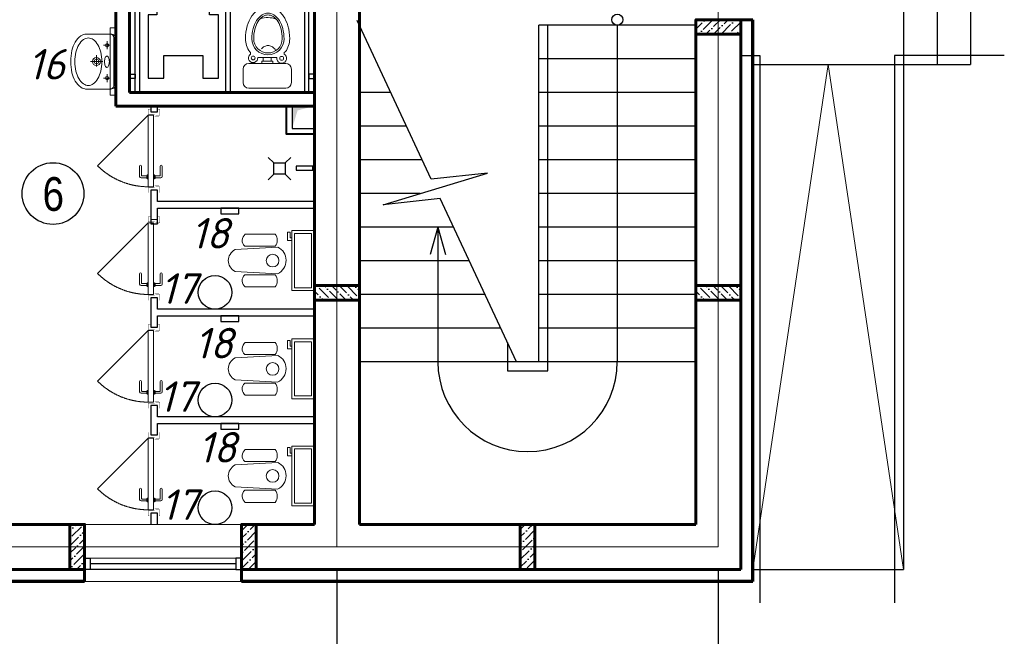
# Model space of a CAD drawing. Header units: millimetres. Extents: x -257011 to 237647566, y 2784933 to 6706507.
# Tile 199 of 256: x 9666636 to 9675414, y 5141052 to 5146549. Entities that reach past the tile are written whole.
import ezdxf

# ---------------------------------------------------------------- set-up
doc = ezdxf.new("R2010")
doc.units = ezdxf.units.MM
doc.header["$LTSCALE"] = 1000
doc.header["$PDMODE"] = 32
doc.header["$PDSIZE"] = 0.3
for name, pattern in [('ACAD_ISO02W100', [15, 12, -3]), ('ACAD_ISO10W100', [18, 12, -3, 0, -3]), ('Beruniy Xref$0$DASHED', [19.05, 12.7, -6.35]), ('штриховая', [0.75, 0.5, -0.25])]:
    doc.linetypes.add(name, pattern=pattern)
for name, color, linetype, lineweight in [('.', 7, 'Continuous', 15), ('expl', 234, 'Continuous', 13), ('Калонны', 20, 'Continuous', 25), ('Размеры', 251, 'Continuous', 18), ('сантехника', 252, 'Continuous', 0)]:
    doc.layers.add(name, color=color, linetype=linetype, lineweight=lineweight)
doc.layers.add('kcd_tx', color=7, linetype='Continuous')
doc.layers.add('АСО-Двери+Окна', color=7, linetype='Continuous', lineweight=20, true_color=0x0d21a0)
doc.layers.add('АСО-стены кирпич 380 мм', color=7, linetype='Continuous', lineweight=35, true_color=0x745739)
doc.styles.get("Standard").update_dxf_attribs({"font": 'ARIALN.TTF'})
doc.linetypes.add('FENCELINE1', pattern='A,6.35,-2.54,[133,ltypeshp.shx,S=2.54,R=0,X=-2.54,Y=0],-2.54,25.4', length=36.83)
doc.dimstyles.new('Санжар', dxfattribs={"dimtxt": 240, "dimasz": 200, "dimexe": 200, "dimexo": 200, "dimgap": 50, "dimtad": 1, "dimdec": 0, "dimtxsty": 'Standard', "dimblk": 'OBLIQUE', "dimcen": 2.5, "dimdle": 200, "dimclrd": 152, "dimclre": 152, "dimclrt": 152, "dimadec": 0, "dimazin": 0, "dimtfac": 1, "dimtdec": 0, "dimtmove": 0, "dimatfit": 3, "dimldrblk": 'OBLIQUE', "dimfxl": 0, "dimlwd": 0, "dimlwe": 0, "dimarcsym": 0})

# ---------------------------------------------------------------- blocks, each defined once
blk = doc.blocks.new('Раковина')
at = {"layer": 'сантехника'}
for p, q in [((-272.7, -142), (-272.7, 108.5)), ((272.7, 108.5), (272.7, -142)), ((49.5, 1.4), (-63, 1.4)), ((0, -61.3), (0, 61.3)), ((-161, -127), (-161, -69.9)), ((164.1, -127), (164.1, -69.9)), ((-239.8, -172), (0, -172)), ((0, -192), (-222.7, -192)), ((-121.4, -104.1), (-200.6, -104.1)), ((239.8, -172), (0, -172)), ((222.7, -192), (0, -192)), ((203.6, -104.1), (124.5, -104.1))]:
    blk.add_line(p, q, dxfattribs=at)
for centre, radius in [((0, 1.4), 39.9), ((0, 1.4), 22.4), ((-161, -104.1), 17.1), ((164.1, -104.1), 17.1)]:
    blk.add_circle(centre, radius, dxfattribs=at)
for centre, radius, start, end in [((-95.9, 39.7), 197.4, 119.66302, 143.97221), ((-39.1, -60), 312.1, 103.2739, 119.66302), ((-30.9, -59.3), 270.9, 103.2739, 119.66302), ((-1.8, -218.2), 474.6, 90, 103.2739), ((1.5, -196.6), 412, 90, 103.2739), ((-1.8, -218.2), 474.6, 89.78551, 90), ((1.8, -218.2), 474.6, 90, 90.21449), ((1.5, -196.6), 412, 76.7261, 90), ((1.8, -218.2), 474.6, 76.7261, 90), ((33.9, -59.3), 270.9, 60.33698, 76.7261), ((39.1, -60), 312.1, 60.33698, 76.7261), ((95.9, 39.7), 197.4, 36.02779, 60.33698), ((-181.5, 102), 91.5, 143.97221, 180), ((-181.5, 102), 91.5, 180, 184.11956), ((-154.5, 81.3), 79.4, 143.97221, 180), ((-80.1, 27.3), 171.3, 119.66302, 143.97221), ((83.2, 27.3), 171.3, 36.02779, 60.33698), ((157.6, 81.3), 79.4, 0, 36.02779), ((181.5, 102), 91.5, 0, 36.02779), ((181.5, 102), 91.5, 355.88044, 0), ((-154.5, 81.3), 79.4, 180, 216.02779), ((-80.1, 135.4), 171.3, 216.02779, 240.33698), ((83.2, 135.4), 171.3, 299.66302, 323.97221), ((157.6, 81.3), 79.4, 323.97221, 0), ((-30.9, 221.9), 270.9, 240.33698, 256.7261), ((1.5, 359.2), 412, 256.7261, 270), ((-43.2, -102.7), 11.5, 136.14298, 180), ((-22.1, -123.1), 40.8, 113.31982, 136.14298), ((-7.8, -156), 76.8, 100.12395, 113.31982), ((1.5, -208.6), 130.2, 90, 100.12395), ((1.5, 359.2), 412, 270, 283.2739), ((1.5, -208.6), 130.2, 79.87605, 90), ((10.9, -156), 76.8, 66.68018, 79.87605), ((25.2, -123.1), 40.8, 43.85702, 66.68018), ((46.3, -102.7), 11.5, 0, 43.85702), ((33.9, 221.9), 270.9, 283.2739, 299.66302), ((-235.8, -135.2), 37.1, 180, 270), ((-222.7, -142), 50, 180, 270), ((-43.2, -102.7), 11.5, 180, 223.85702), ((-22.1, -82.4), 40.8, 223.85702, 246.68018), ((-7.8, -49.4), 76.8, 246.68018, 259.87605), ((1.5, 3.2), 130.2, 259.87605, 270), ((1.5, 3.2), 130.2, 270, 280.12395), ((10.9, -49.4), 76.8, 280.12395, 293.31982), ((25.2, -82.4), 40.8, 293.31982, 316.14298), ((46.3, -102.7), 11.5, 316.14298, 0), ((222.7, -142), 50, 270, 0), ((235.8, -135.2), 37.1, 270, 0)]:
    blk.add_arc(centre, radius, start, end, dxfattribs=at)
blk = doc.blocks.new('42')
at = {"layer": 'сантехника', "lineweight": 15, "ltscale": 5}
for p, q in [((16810613.9, -7008752.9), (16810733.9, -7008752.9)), ((16810613.9, -7008752.9), (16810733.9, -7008752.9)), ((16810563.9, -7009132.9), (16810563.9, -7008802.9)), ((16810563.9, -7009132.9), (16810563.9, -7008802.9)), ((16810783.9, -7008802.9), (16810783.9, -7009132.9)), ((16810783.9, -7008802.9), (16810783.9, -7009132.9)), ((16810783.9, -7008918.1), (16810804.6, -7008918.1)), ((16810783.9, -7009017.7), (16810783.9, -7008918.1)), ((16810783.9, -7008918.1), (16810804.6, -7008918.1)), ((16810783.9, -7009017.7), (16810783.9, -7008918.1)), ((16810804.6, -7008918.1), (16810804.6, -7008930.3)), ((16810804.6, -7008918.1), (16810804.6, -7008930.3)), ((16810804.6, -7008930.3), (16810836.8, -7008930.3)), ((16810804.6, -7008930.3), (16810804.6, -7009002)), ((16810804.6, -7008930.3), (16810836.8, -7008930.3)), ((16810804.6, -7008930.3), (16810804.6, -7009002)), ((16810836.8, -7008930.3), (16810836.8, -7008883.1)), ((16810836.8, -7008930.3), (16810836.8, -7008883.1)), ((16810836.8, -7009002), (16810836.8, -7008930.3)), ((16810836.8, -7009002), (16810836.8, -7008930.3)), ((16810804.6, -7009017.7), (16810783.9, -7009017.7)), ((16810804.6, -7009017.7), (16810783.9, -7009017.7)), ((16810804.6, -7009002), (16810804.6, -7009017.7)), ((16810838.9, -7009002), (16810804.6, -7009002)), ((16810804.6, -7009002), (16810804.6, -7009017.7)), ((16810838.9, -7009002), (16810804.6, -7009002)), ((16810836.8, -7009053.1), (16810836.8, -7009002)), ((16810836.8, -7009053.1), (16810836.8, -7009002)), ((16810733.9, -7009182.9), (16810613.9, -7009182.9)), ((16810733.9, -7009182.9), (16810613.9, -7009182.9))]:
    blk.add_line(p, q, dxfattribs=at)
for centre, radius in [((16810833.5, -7008841.6), 16.8), ((16810833.5, -7008841.6), 16.8), ((16810829.9, -7009096.1), 17.7), ((16810829.9, -7009096.1), 17.7)]:
    blk.add_circle(centre, radius, dxfattribs=at)
for centre, radius, start, end in [((16810613.9, -7008802.9), 50, 90, 180), ((16810613.9, -7008802.9), 50, 90, 180), ((16810733.9, -7008802.9), 50, 0, 90), ((16810733.9, -7008802.9), 50, 0, 90), ((16811005, -7008970.5), 197.2, 90, 126.62756), ((16811005, -7008970.5), 197.2, 90, 126.62756), ((16811005, -7008970.5), 197.2, 90, 126.62756), ((16811005, -7008970.5), 197.2, 90, 126.62756), ((16811005, -7009191.7), 418.4, 74.15338, 90), ((16811005, -7009191.7), 418.4, 74.15338, 90), ((16811005, -7009191.7), 418.4, 74.15338, 90), ((16811005, -7009191.7), 418.4, 74.15338, 90), ((16811035.9, -7009082.9), 305.2, 55.5781, 74.15338), ((16810833.5, -7008841.6), 41.7, 46.35612, 274.52336), ((16810833.5, -7008841.6), 41.7, 46.35612, 274.52336), ((16811005, -7008974.1), 143.4, 90, 270), ((16811005, -7008974.1), 143.4, 90, 270), ((16810875.1, -7008804), 14.8, 210.13159, 329.86841), ((16810875.1, -7008804), 14.8, 210.13159, 329.86841), ((16811005, -7008974.1), 127.3, 90, 270), ((16811005, -7008974.1), 127.3, 90, 270), ((16811005, -7009191.8), 361.1, 75.39607, 90), ((16811005, -7009191.8), 361.1, 75.39607, 90), ((16811005, -7009199), 352.3, 76.03958, 90), ((16811005, -7009199), 352.3, 76.03958, 90), ((16811032.6, -7009088), 237.8, 59.02951, 76.03958), ((16811032.6, -7009088), 237.8, 59.02951, 76.03958), ((16811033, -7009084.4), 250.1, 57.82878, 75.39607), ((16811033, -7009084.4), 250.1, 57.82878, 75.39607), ((16811075.6, -7009016.6), 170.1, 33.36464, 57.82878), ((16811075.6, -7009016.6), 170.1, 33.36464, 57.82878), ((16811083.1, -7009014), 221.7, 31.15077, 55.5781), ((16810858.9, -7008981.6), 86.5, 26.34532, 50.08984), ((16810858.9, -7008981.6), 86.5, 26.34532, 50.08984), ((16810873.2, -7008974.5), 70.5, 0, 26.34532), ((16810873.2, -7008974.5), 70.5, 0, 26.34532), ((16811074.6, -7009017.9), 156.2, 34.61235, 59.02951), ((16811074.6, -7009017.9), 156.2, 34.61235, 59.02951), ((16810980.2, -7008972.3), 213, 339.99951, 18.48455), ((16810980.2, -7008972.3), 213, 339.99951, 18.48455), ((16811138.2, -7008974.1), 78.9, 0, 34.61235), ((16811138.2, -7008974.1), 78.9, 0, 34.61235), ((16811140.3, -7008974.1), 92.6, 0, 33.36464), ((16811140.3, -7008974.1), 92.6, 0, 33.36464), ((16811155.1, -7008970.5), 137.7, 0, 31.15077), ((16810829.9, -7009096.1), 43.6, 80.82075, 316.57286), ((16810829.9, -7009096.1), 43.6, 80.82075, 316.57286), ((16810849.6, -7008956.3), 101, 299.23771, 309.91016), ((16810849.6, -7008956.3), 101, 299.23771, 309.91016), ((16810858.9, -7008967.4), 86.5, 309.91016, 333.65468), ((16810858.9, -7008967.4), 86.5, 309.91016, 333.65468), ((16810873.2, -7008974.5), 70.5, 333.65468, 0), ((16810873.2, -7008974.5), 70.5, 333.65468, 0), ((16811074.6, -7008930.2), 156.2, 300.97049, 325.38765), ((16811074.6, -7008930.2), 156.2, 300.97049, 325.38765), ((16811075.6, -7008931.5), 170.1, 302.17122, 326.63536), ((16811075.6, -7008931.5), 170.1, 302.17122, 326.63536), ((16811138.2, -7008974.1), 78.9, 325.38765, 0), ((16811138.2, -7008974.1), 78.9, 325.38765, 0), ((16811083.1, -7008927), 221.7, 304.4219, 328.84923), ((16811083.1, -7008927), 221.7, 304.4219, 328.84923), ((16811140.3, -7008974.1), 92.6, 326.63536, 0), ((16811140.3, -7008974.1), 92.6, 326.63536, 0), ((16811155.1, -7008970.5), 137.7, 328.84923, 0), ((16810613.9, -7009132.9), 50, 180, 270), ((16810613.9, -7009132.9), 50, 180, 270), ((16810733.9, -7009132.9), 50, 270, 0), ((16810733.9, -7009132.9), 50, 270, 0), ((16810873.9, -7009130.9), 13.6, 20.6387, 159.3613), ((16810873.9, -7009130.9), 13.6, 20.6387, 159.3613), ((16811005, -7008970.5), 197.2, 233.37244, 270), ((16811005, -7008970.5), 197.2, 233.37244, 270), ((16811005, -7008749.1), 352.3, 270, 283.96042), ((16811005, -7008749.1), 352.3, 270, 283.96042), ((16811005, -7008756.3), 361.1, 270, 284.60393), ((16811005, -7008756.3), 361.1, 270, 284.60393), ((16811032.6, -7008860.1), 237.8, 283.96042, 300.97049), ((16811032.6, -7008860.1), 237.8, 283.96042, 300.97049), ((16811033, -7008863.7), 250.1, 284.60393, 302.17122), ((16811033, -7008863.7), 250.1, 284.60393, 302.17122), ((16811035.9, -7008858.1), 305.2, 285.84662, 304.4219), ((16811035.9, -7008858.1), 305.2, 285.84662, 304.4219), ((16811005, -7008749.3), 418.4, 270, 285.84662), ((16811005, -7008749.3), 418.4, 270, 285.84662)]:
    blk.add_arc(centre, radius, start, end, dxfattribs=at)
at = {"layer": 'сантехника', "lineweight": 5}
for centre, radius, start, end in [((16811035.9, -7009082.9), 305.2, 55.5781, 74.15338), ((16811083.1, -7009014), 221.7, 31.15077, 55.5781)]:
    blk.add_arc(centre, radius, start, end, dxfattribs=at)
blk = doc.blocks.new('*U1481')
at = {"color": 0, "linetype": 'Beruniy Xref$0$DASHED'}
blk.add_line((-193.5, 2.5), (-141.9, 54.1), dxfattribs=at)
at = {"color": 0}
for p, q in [((-131, 11.3), (-141.5, 11.3)), ((-197, 0), (-197, -6.9)), ((-141.5, 9.3), (-132, 9.3)), ((-132.5, 2.5), (-132.5, 3.5)), ((-132.5, 3.5), (-128.5, 3.5)), ((-128.5, 2.5), (-132.5, 2.5)), ((-132, 3.6), (-132, 3.5)), ((-131.5, 8.8), (-131.5, 4.1)), ((-129.5, 4.1), (-131.5, 4.1)), ((-129.5, 4.1), (-129.5, 9.8)), ((-129, 3.5), (-129, 3.6)), ((-128.5, 3.5), (-128.5, 2.5)), ((-117, 0), (-117, -6.9)), ((-141.5, -9.8), (-132, -9.8)), ((-132.5, -3), (-132.5, -4)), ((-132.5, -4), (-128.5, -4)), ((-132, -4.1), (-132, -4)), ((-131.5, -9.3), (-131.5, -4.6)), ((-129.5, -4.6), (-131.5, -4.6)), ((-129.5, -4.6), (-129.5, -10.3)), ((-129, -4), (-129, -4.1)), ((-128.5, -4), (-128.5, -3)), ((-131, -11.8), (-141.5, -11.8))]:
    blk.add_line(p, q, dxfattribs=at)
at = {"color": 0, "const_width": 0.2}
for points in [[(-199.5, 0), (-199.5, 2.5), (-194.5, 2.5), (-194.5, -4), (-192.5, -4), (-192.5, -8.5)], [(-114.5, 0), (-114.5, 2.5), (-119.5, 2.5), (-119.5, -4), (-121.5, -4), (-121.5, -8.5)], [(-193.5, -5), (-193.5, -9.4), (-199.5, -9.4), (-199.5, -6.9)], [(-120.5, -5), (-120.5, -9.4), (-114.5, -9.4), (-114.5, -6.9)]]:
    blk.add_lwpolyline(points, dxfattribs=at)
at = {"color": 0}
blk.add_lwpolyline([(-193.5, -3), (-193.5, 2.5), (-120.5, 2.5), (-120.5, -3), (-193.5, -3)], dxfattribs=at)
at = {"color": 0, "linetype": 'Beruniy Xref$0$DASHED'}
blk.add_arc((-193.5, 2.5), 73, 0, 45, dxfattribs=at)
at = {"color": 0}
for centre, radius, start, end in [((-141.5, 10.3), 1, 90, 270), ((-131, 9.8), 1.5, 0, 90), ((-132, 8.8), 0.5, 0, 90), ((-131.5, 3.6), 0.5, 90, 180), ((-129.5, 3.6), 0.5, 0, 90), ((-141.5, -10.8), 1, 90, 270), ((-131.5, -4.1), 0.5, 180, 270), ((-132, -9.3), 0.5, 270, 0), ((-129.5, -4.1), 0.5, 270, 0), ((-131, -10.3), 1.5, 270, 0)]:
    blk.add_arc(centre, radius, start, end, dxfattribs=at)
blk = doc.blocks.new('A$C261F7906')
at = {"layer": 'сантехника'}
for p, q in [((168.7, 60.2), (148.2, 441.9)), ((385.1, 439.1), (364.7, 60.2)), ((31.2, 151.7), (31.2, 417)), ((139.3, 146.3), (139.3, 417)), ((394.2, 146.3), (394.2, 417)), ((502.2, 151.7), (502.2, 417))]:
    blk.add_line(p, q, dxfattribs=at)
for points in [[(533.4, 768.4), (533.4, 565.2), (0, 565.2), (0, 768.4)], [(508.4, 743.4), (508.4, 590.2), (25, 590.2), (25, 743.4)]]:
    blk.add_lwpolyline(points, close=True, dxfattribs=at)
blk.add_lwpolyline([(88.9, 565.2), (88.9, 527.1), (12.7, 527.1), (12.7, 552.5), (63.5, 552.5), (63.5, 565.2)], dxfattribs=at)
blk.add_circle((266.7, 394.8), 56.3, dxfattribs=at)
for centre, radius, start, end in [((85.2, 355.2), 82.1, 48.78504, 131.14502), ((448.2, 355.2), 82.1, 48.85498, 131.21496), ((87.6, 195.9), 71.6, 218.08271, 316.17272), ((445.8, 195.9), 71.6, 223.82728, 321.91729)]:
    blk.add_arc(centre, radius, start, end, dxfattribs=at)
for centre, major_axis, ratio, start_param, end_param in [((268.1, 387.4), (-111.3, 70.6), 0.957892, 4.142259, 6.427427), ((266.7, 138), (0, 138), 0.859529, 2.169462, 4.113723)]:
    blk.add_ellipse(centre, major_axis=major_axis, ratio=ratio, start_param=start_param, end_param=end_param, dxfattribs=at)
blk = doc.blocks.new('_Oblique')
at = {"color": 0, "linetype": 'ByBlock', "lineweight": -2}
blk.add_line((-0.5, -0.5), (0.5, 0.5), dxfattribs=at)
blk = doc.blocks.new('*D1900')
at = {"layer": 'Defpoints', "color": 0, "lineweight": 50, "ltscale": 100, "transparency": 16777216}
for p in [(9663263.6, 5141849.2), (9669463.6, 5141849.2), (9663263.6, 5138947)]:
    blk.add_point(p, dxfattribs=at)
at = {"layer": 'kcd_tx', "color": 152, "ltscale": 100, "transparency": 16777216}
for p, q in [((9663263.6, 5141649.2), (9663263.6, 5138747)), ((9669463.6, 5141649.2), (9669463.6, 5138747)), ((9669663.6, 5138947), (9663063.6, 5138947))]:
    blk.add_line(p, q, dxfattribs=at)
at = {"layer": 'kcd_tx', "color": 152, "ltscale": 100, "transparency": 16777216, "xscale": 200, "yscale": 200, "zscale": 200, "rotation": 180}
blk.add_blockref('_Oblique', (9663263.6, 5138947), dxfattribs=at)
at = {"layer": 'kcd_tx', "color": 152, "ltscale": 100, "transparency": 16777216, "xscale": 200, "yscale": 200, "zscale": 200}
blk.add_blockref('_Oblique', (9669463.6, 5138947), dxfattribs=at)
at = {"layer": 'kcd_tx', "color": 152, "lineweight": 60, "ltscale": 100, "transparency": 16777216, "insert": (9666363.6, 5139119.6), "char_height": 240, "attachment_point": 5}
blk.add_mtext('6200', dxfattribs=at)
blk = doc.blocks.new('*D1901')
at = {"layer": 'Defpoints', "color": 0, "lineweight": 50, "ltscale": 100, "transparency": 16777216}
for p in [(9669463.6, 5141849.2), (9672863.6, 5141849.2), (9669463.6, 5138947)]:
    blk.add_point(p, dxfattribs=at)
at = {"layer": 'kcd_tx', "color": 152, "ltscale": 100, "transparency": 16777216}
for p, q in [((9669463.6, 5141649.2), (9669463.6, 5138747)), ((9672863.6, 5141649.2), (9672863.6, 5138747)), ((9673063.6, 5138947), (9669263.6, 5138947))]:
    blk.add_line(p, q, dxfattribs=at)
at = {"layer": 'kcd_tx', "color": 152, "ltscale": 100, "transparency": 16777216, "xscale": 200, "yscale": 200, "zscale": 200, "rotation": 180}
blk.add_blockref('_Oblique', (9669463.6, 5138947), dxfattribs=at)
at = {"layer": 'kcd_tx', "color": 152, "ltscale": 100, "transparency": 16777216, "xscale": 200, "yscale": 200, "zscale": 200}
blk.add_blockref('_Oblique', (9672863.6, 5138947), dxfattribs=at)
at = {"layer": 'kcd_tx', "color": 152, "lineweight": 60, "ltscale": 100, "transparency": 16777216, "insert": (9671163.6, 5139119.6), "char_height": 240, "attachment_point": 5}
blk.add_mtext('3400', dxfattribs=at)
blk = doc.blocks.new('*D1902')
at = {"layer": 'Defpoints', "color": 0, "lineweight": 50, "ltscale": 100, "transparency": 16777216}
for p in [(9653663.6, 5141849.2), (9672863.6, 5141849.2), (9653663.6, 5138353.3)]:
    blk.add_point(p, dxfattribs=at)
at = {"layer": 'kcd_tx', "color": 152, "ltscale": 100, "transparency": 16777216}
for p, q in [((9653663.6, 5141649.2), (9653663.6, 5138153.3)), ((9672863.6, 5141649.2), (9672863.6, 5138153.3)), ((9673063.6, 5138353.3), (9653463.6, 5138353.3))]:
    blk.add_line(p, q, dxfattribs=at)
at = {"layer": 'kcd_tx', "color": 152, "ltscale": 100, "transparency": 16777216, "xscale": 200, "yscale": 200, "zscale": 200, "rotation": 180}
blk.add_blockref('_Oblique', (9653663.6, 5138353.3), dxfattribs=at)
at = {"layer": 'kcd_tx', "color": 152, "ltscale": 100, "transparency": 16777216, "xscale": 200, "yscale": 200, "zscale": 200}
blk.add_blockref('_Oblique', (9672863.6, 5138353.3), dxfattribs=at)
at = {"layer": 'kcd_tx', "color": 152, "lineweight": 60, "ltscale": 100, "transparency": 16777216, "insert": (9663263.6, 5138525.8), "char_height": 240, "attachment_point": 5}
blk.add_mtext('19200', dxfattribs=at)

msp = doc.modelspace()

# ---------------------------------------------------------------- hatches: boundary and pattern name
at = {"layer": '.', "lineweight": 100, "ltscale": 100}
h = msp.add_hatch(color=251, dxfattribs=at)
h.dxf.hatch_style = 1
h.paths.add_polyline_path([(9669263.575, 5145779.213), (9669063.575, 5145779.213), (9669063.575, 5145579.213), (9669113.313, 5145740.458)])
at = {"ltscale": 100}
h = msp.add_hatch(dxfattribs=at)
h.set_pattern_fill('ANSI36', color=256, scale=15, angle=180, style=0)
h.set_pattern_definition([(225, (9729953.31, 6383221.143), (-25.2569703, -92.6088912), [119.0625, -23.8125, 0, -23.8125])])
h.paths.add_polyline_path([(9673063.575, 5146419.213), (9673063.575, 5146549.213), (9672663.575, 5146549.213), (9672663.575, 5146419.213)])
h = msp.add_hatch(dxfattribs=at)
h.set_pattern_fill('ANSI36', color=256, scale=15, angle=90, style=0)
h.set_pattern_definition([(135, (10400527.577, 5273151.475), (-92.6088912, 25.2569703), [119.0625, -23.8125, 0, -23.8125])])
h.paths.add_polyline_path([(9669663.575, 5144049.213), (9669663.575, 5144179.213), (9669263.575, 5144179.213), (9669263.575, 5144049.213)])
h = msp.add_hatch(dxfattribs=at)
h.set_pattern_fill('ANSI36', color=256, scale=15, angle=90, style=0)
h.set_pattern_definition([(135, (10403927.577, 5273151.475), (-92.6088912, 25.2569703), [119.0625, -23.8125, 0, -23.8125])])
h.paths.add_polyline_path([(9673063.575, 5144049.213), (9673063.575, 5144179.213), (9672663.575, 5144179.213), (9672663.575, 5144049.213)])
h = msp.add_hatch(dxfattribs=at)
h.set_pattern_fill('ANSI36', color=256, scale=15, style=0)
h.set_pattern_definition([(45, (9798285.837, 4424494.743), (25.2569703, 92.6088912), [119.0625, -23.8125, 0, -23.8125])])
h.paths.add_polyline_path([(9667083.575, 5141649.213), (9667213.575, 5141649.213), (9667213.575, 5142049.213), (9667083.575, 5142049.213)])
h = msp.add_hatch(dxfattribs=at)
h.set_pattern_fill('ANSI36', color=256, scale=15, style=0)
h.set_pattern_definition([(45, (9796515.837, 4424494.743), (25.2569703, 92.6088912), [119.0625, -23.8125, 0, -23.8125])])
h.paths.add_polyline_path([(9668613.575, 5141649.213), (9668743.575, 5141649.213), (9668743.575, 5142049.213), (9668613.575, 5142049.213)])
h = msp.add_hatch(dxfattribs=at)
h.set_pattern_fill('ANSI36', color=256, scale=15, style=0)
h.set_pattern_definition([(45, (9807270.837, 4413985.21), (25.2569703, 92.6088912), [119.0625, -23.8125, 0, -23.8125])])
h.paths.add_polyline_path([(9671228.575, 5142049.213), (9671098.575, 5142049.213), (9671098.575, 5141649.213), (9671228.575, 5141649.213)])

# ---------------------------------------------------------------- linework, layer by layer
at = {"color": 1, "linetype": 'ACAD_ISO10W100', "lineweight": 9, "ltscale": 100}
for p, q in [((9672863.575, 5157449.213), (9672863.575, 5141849.213)), ((9669463.575, 5148149.213), (9669463.575, 5141849.213)), ((9672863.575, 5141849.213), (9653663.575, 5141849.213))]:
    msp.add_line(p, q, dxfattribs=at)
at = {"lineweight": 60, "ltscale": 100}
for p, q in [((9669663.575, 5142049.213), (9669663.575, 5148349.213)), ((9667493.575, 5147949.213), (9667493.575, 5145779.213)), ((9667613.575, 5147949.213), (9667613.575, 5145899.213)), ((9669263.575, 5142049.213), (9669263.575, 5147949.213)), ((9672663.575, 5146549.213), (9672663.575, 5142049.213)), ((9667613.575, 5145899.213), (9669263.575, 5145899.213)), ((9667493.575, 5145779.213), (9669263.575, 5145779.213)), ((9667213.575, 5142049.213), (9667213.575, 5141649.213)), ((9668613.575, 5142049.213), (9668613.575, 5141649.213))]:
    msp.add_line(p, q, dxfattribs=at)
at = {"ltscale": 100}
for p, q in [((9670303.609, 5145127.711), (9669642.952, 5146543.405)), ((9672663.575, 5146499.213), (9671263.575, 5146499.213)), ((9671263.575, 5143499.213), (9671263.575, 5146499.213)), ((9672663.575, 5146199.213), (9671263.575, 5146199.213)), ((9673170.575, 5146149.213), (9674513.575, 5146149.213)), ((9674513.575, 5146149.213), (9675113.575, 5146149.213)), ((9669943.575, 5145899.213), (9669663.575, 5145899.213)), ((9672663.575, 5145899.213), (9671263.575, 5145899.213)), ((9670083.575, 5145599.213), (9669663.575, 5145599.213)), ((9672663.575, 5145599.213), (9671263.575, 5145599.213)), ((9670223.575, 5145299.213), (9669663.575, 5145299.213)), ((9672663.575, 5145299.213), (9671263.575, 5145299.213)), ((9669877.418, 5144899.292), (9670807.136, 5145181.869)), ((9670807.136, 5145181.869), (9670303.609, 5145127.711)), ((9670206.171, 5144999.213), (9669663.575, 5144999.213)), ((9672663.575, 5144999.213), (9671263.575, 5144999.213)), ((9670384.433, 5144954.517), (9669877.418, 5144899.292)), ((9671063.575, 5143499.213), (9670384.433, 5144954.517)), ((9670503.575, 5144699.213), (9669663.575, 5144699.213)), ((9672663.575, 5144699.213), (9671263.575, 5144699.213)), ((9670643.575, 5144399.213), (9669663.575, 5144399.213)), ((9672663.575, 5144399.213), (9671263.575, 5144399.213)), ((9670783.575, 5144099.213), (9669663.575, 5144099.213)), ((9672663.575, 5144099.213), (9671263.575, 5144099.213)), ((9670923.575, 5143799.213), (9669663.575, 5143799.213)), ((9672663.575, 5143799.213), (9671263.575, 5143799.213)), ((9672663.575, 5143499.213), (9669663.575, 5143499.213)), ((9673170.575, 5141649.213), (9674513.575, 5141649.213))]:
    msp.add_line(p, q, dxfattribs=at)
at = {"lineweight": 9, "ltscale": 100}
for p, q in [((9668613.575, 5142049.213), (9667213.575, 5142049.213)), ((9668613.575, 5141542.213), (9667213.575, 5141542.213))]:
    msp.add_line(p, q, dxfattribs=at)
at = {"color": 5, "lineweight": 0}
msp.add_line((9668563.575, 5141749.213), (9667263.575, 5141749.213), dxfattribs=at)
at = {"color": 252, "lineweight": 60, "ltscale": 100}
for p, q in [((9667213.575, 5141649.213), (9667213.575, 5141542.213)), ((9668613.575, 5141649.213), (9668613.575, 5141542.213))]:
    msp.add_line(p, q, dxfattribs=at)
at = {"color": 5}
for p, q in [((9668563.575, 5141699.213), (9667263.575, 5141699.213)), ((9668563.575, 5141649.213), (9667263.575, 5141649.213))]:
    msp.add_line(p, q, dxfattribs=at)
at = {"ltscale": 100}
for points in [[(9674513.575, 5148074.213), (9674513.575, 5146149.213)], [(9674813.575, 5148074.213), (9674813.575, 5146149.213)], [(9675113.575, 5148074.213), (9675113.575, 5146149.213)], [(9674513.575, 5146149.213), (9674513.575, 5141649.213)]]:
    msp.add_lwpolyline(points, dxfattribs=at)
at = {"linetype": 'штриховая', "ltscale": 7}
msp.add_lwpolyline([(9667919.176, 5147049.242), (9667919.176, 5146915.938), (9667859.473, 5146915.938), (9667859.473, 5146592.949), (9667779.891, 5146592.949), (9667779.891, 5146029.242), (9667919.176, 5146029.242), (9667919.176, 5146229.242), (9668269.176, 5146229.242), (9668269.176, 5146029.242), (9668408.46, 5146029.242), (9668408.46, 5146592.949), (9668328.878, 5146592.949), (9668328.878, 5146915.938), (9668269.176, 5146915.938), (9668269.176, 5147049.242)], close=True, dxfattribs=at)
for points in [[(9667663.575, 5145899.281), (9667663.684, 5146899.242), (9667703.684, 5146899.242), (9667703.575, 5145899.281)], [(9668472, 5145899.281), (9668472.109, 5146899.242), (9668512.109, 5146899.242), (9668512, 5145899.281)], [(9669213.575, 5145899.281), (9669213.466, 5146899.242), (9669173.466, 5146899.242), (9669173.575, 5145899.281)], [(9667613.575, 5146024.556), (9667613.575, 5146064.556), (9667663.575, 5146064.556), (9667663.575, 5146024.556)], [(9669263.575, 5146024.556), (9669263.575, 5146064.556), (9669213.575, 5146064.556), (9669213.575, 5146024.556)], [(9668901.627, 5145271.796), (9669001.627, 5145271.796), (9669001.627, 5145171.796), (9668901.627, 5145171.796)], [(9669247.779, 5145242.782), (9669100.488, 5145242.782), (9669100.488, 5145208.07), (9669247.779, 5145208.07)]]:
    msp.add_lwpolyline(points, close=True)
at = {"lineweight": 60, "ltscale": 100}
for points in [[(9673063.575, 5146549.213), (9672663.575, 5146549.213)], [(9673063.575, 5146549.213), (9673063.575, 5141649.213)], [(9667213.575, 5142049.213), (9665863.575, 5142049.213)], [(9669263.575, 5142049.213), (9668613.575, 5142049.213)], [(9672663.575, 5142049.213), (9669663.575, 5142049.213)], [(9667213.575, 5141649.213), (9665863.575, 5141649.213)], [(9673063.575, 5141649.213), (9668613.575, 5141649.213)]]:
    msp.add_lwpolyline(points, dxfattribs=at)
at = {"color": 252, "lineweight": 60, "ltscale": 100}
for points in [[(9673170.575, 5146549.213), (9673063.575, 5146549.213)], [(9673170.575, 5141542.213), (9673170.575, 5146549.213)], [(9667213.575, 5141542.213), (9665863.565, 5141542.213)], [(9673170.575, 5141542.213), (9668613.575, 5141542.213)]]:
    msp.add_lwpolyline(points, dxfattribs=at)
at = {"color": 32, "lineweight": 30, "ltscale": 100}
for points in [[(9673163.575, 5141549.213), (9673163.575, 5146549.213)], [(9667213.575, 5141549.213), (9665863.565, 5141549.213)], [(9673163.575, 5141549.213), (9668613.575, 5141549.213)]]:
    msp.add_lwpolyline(points, dxfattribs=at)
at = {"lineweight": 0, "ltscale": 100}
msp.add_lwpolyline([(9667493.575, 5145876.179), (9667443.575, 5145876.179), (9667443.575, 5146476.179), (9667493.575, 5146476.179)], close=True, dxfattribs=at)
at = {"color": 204, "linetype": 'FENCELINE1', "lineweight": 30, "ltscale": 20}
for points in [[(9670983.575, 5143670.641), (9670983.575, 5143419.213), (9671343.575, 5143419.213), (9671343.575, 5146499.213)], [(9673063.575, 5146229.213), (9673233.575, 5146229.213), (9673233.575, 5141349.213)], [(9675413.575, 5146229.213), (9674433.575, 5146229.213), (9674433.575, 5141349.213)]]:
    msp.add_lwpolyline(points, dxfattribs=at)
at = {"color": 251, "linetype": 'ACAD_ISO02W100', "lineweight": 0, "ltscale": 20}
msp.add_lwpolyline([(9674513.575, 5141649.213), (9673842.075, 5146149.213), (9673170.575, 5141649.213)], dxfattribs=at)
at = {"color": 116, "lineweight": 40, "ltscale": 100, "true_color": 0x136734}
msp.add_lwpolyline([(9669263.575, 5145529.213), (9669013.575, 5145529.213), (9669013.575, 5145779.213)], dxfattribs=at)
at = {"ltscale": 100}
for points in [[(9669263.575, 5145779.213), (9669063.575, 5145779.213), (9669063.575, 5145579.213), (9669263.575, 5145579.213)], [(9668428.848, 5144869.213), (9668428.848, 5144819.213), (9668588.848, 5144819.213), (9668588.848, 5144869.213)], [(9668428.848, 5143909.213), (9668428.848, 5143859.213), (9668588.848, 5143859.213), (9668588.848, 5143909.213)], [(9668428.848, 5142949.213), (9668428.848, 5142899.213), (9668588.848, 5142899.213), (9668588.848, 5142949.213)]]:
    msp.add_lwpolyline(points, close=True, dxfattribs=at)
for points in [[(9668851.627, 5145321.796), (9668901.627, 5145271.796)], [(9669051.627, 5145321.796), (9669001.627, 5145271.796)], [(9668851.627, 5145121.796), (9668901.627, 5145171.796)], [(9669051.627, 5145121.796), (9669001.627, 5145171.796)]]:
    msp.add_lwpolyline(points)
at = {"color": 5}
for points in [[(9667213.575, 5141749.213), (9667263.575, 5141749.213), (9667263.575, 5141649.213), (9667213.575, 5141649.213)], [(9668613.575, 5141749.213), (9668563.575, 5141749.213), (9668563.575, 5141649.213), (9668613.575, 5141649.213)]]:
    msp.add_lwpolyline(points, close=True, dxfattribs=at)
at = {"ltscale": 100}
for centre in [(9668377.239, 5144118.477), (9668377.239, 5143158.477), (9668377.239, 5142198.477)]:
    msp.add_circle(centre, 150, dxfattribs=at)
at = {"layer": 'expl', "lineweight": 30}
for p, q in [((9671963.575, 5146499.213), (9671963.575, 5143499.213)), ((9670363.575, 5144699.213), (9670296.403, 5144456.134)), ((9670363.575, 5144699.213), (9670430.746, 5144456.134)), ((9670363.575, 5144699.213), (9670363.575, 5143499.213))]:
    msp.add_line(p, q, dxfattribs=at)
for centre, radius in [((9671963.575, 5146549.213), 50), ((9666932.694, 5144999.213), 275.112)]:
    msp.add_circle(centre, radius, dxfattribs=at)
msp.add_arc((9671163.575, 5143499.213), 800, 180, 0, dxfattribs=at)
at = {"layer": 'АСО-стены кирпич 380 мм', "color": 5, "lineweight": 25}
for p, q in [((9667803.575, 5145779.213), (9667803.575, 5145729.213)), ((9667863.575, 5145729.213), (9667863.575, 5145779.213)), ((9667803.575, 5145729.213), (9667863.575, 5145729.213))]:
    msp.add_line(p, q, dxfattribs=at)
for points in [[(9667863.575, 5144929.213), (9667863.575, 5145029.213), (9667803.575, 5145029.213), (9667803.58, 5144729.265), (9667863.58, 5144729.265), (9667863.575, 5144869.213), (9669263.575, 5144869.213), (9669263.575, 5144929.213)], [(9667863.575, 5143969.213), (9667863.575, 5144069.213), (9667803.575, 5144069.213), (9667803.575, 5143809.213), (9667863.575, 5143809.213), (9667863.575, 5143909.213), (9669263.575, 5143909.213), (9669263.575, 5143969.213)], [(9667863.575, 5143009.213), (9667863.575, 5143109.213), (9667803.575, 5143109.213), (9667803.575, 5142849.213), (9667863.575, 5142849.213), (9667863.575, 5142949.213), (9669263.575, 5142949.213), (9669263.575, 5143009.213)]]:
    msp.add_lwpolyline(points, close=True, dxfattribs=at)
msp.add_lwpolyline([(9667863.575, 5142049.143), (9667863.575, 5142149.213), (9667803.575, 5142149.213), (9667803.575, 5142049.143)], dxfattribs=at)
at = {"layer": 'Размеры', "lineweight": 60, "ltscale": 5}
for points in [[(9673063.575, 5146549.213), (9673063.575, 5146419.213), (9672663.575, 5146419.213), (9672663.575, 5146549.213)], [(9669663.575, 5144179.213), (9669663.575, 5144049.213), (9669263.575, 5144049.213), (9669263.575, 5144179.213)], [(9673063.575, 5144179.213), (9673063.575, 5144049.213), (9672663.575, 5144049.213), (9672663.575, 5144179.213)], [(9667213.575, 5141649.213), (9667083.575, 5141649.213), (9667083.575, 5142049.213), (9667213.575, 5142049.213)], [(9668743.575, 5141649.213), (9668613.575, 5141649.213), (9668613.575, 5142049.213), (9668743.575, 5142049.213)], [(9671098.575, 5142049.213), (9671228.575, 5142049.213), (9671228.575, 5141649.213), (9671098.575, 5141649.213)]]:
    msp.add_lwpolyline(points, close=True, dxfattribs=at)

# ---------------------------------------------------------------- block references
at = {"rotation": 90.00000000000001}
msp.add_blockref('42', (2659875.043, -11664625.245), dxfattribs=at)
at = {"lineweight": 30, "rotation": 270}
for p in [(9668495.156, 5144668.657), (9668495.156, 5143703.062), (9668495.156, 5142748.657)]:
    msp.add_blockref('A$C261F7906', p, dxfattribs=at)
at = {"layer": 'АСО-Двери+Окна', "color": 19, "ltscale": 100, "xscale": -8.749999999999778, "yscale": 8.749999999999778, "zscale": 8.749999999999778, "rotation": 89.99999989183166}
for p in [(9667803.575, 5144005.463), (9667803.575, 5143045.463), (9667803.575, 5142085.463), (9667803.575, 5141125.463)]:
    msp.add_blockref('*U1481', p, dxfattribs=at)
at = {"layer": 'сантехника', "extrusion": (0, 0, -1), "xscale": 0.8990186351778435, "yscale": 0.8990186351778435, "zscale": -0.8990186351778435, "rotation": 270}
msp.add_blockref('Раковина', (-9667320.943, 5146176.179), dxfattribs=at)

# ---------------------------------------------------------------- texts
at = {"lineweight": 9, "insert": (9667030.599, 5144841.068), "char_height": 300, "width": 349.18984, "attachment_point": 9}
msp.add_mtext('6', dxfattribs=at)
at = {"layer": 'Калонны', "char_height": 271.656, "attachment_point": 9}
for s, insert in [('{\\fArial|b0|i0|c204|p34;\\C150; \\fISOCPEUR|b0|i1|c204|p34;\\C1;16}', (9667040.675, 5146016.159)), ('{\\fArial|b0|i0|c204|p34;\\C150; \\fISOCPEUR|b0|i1|c204|p34;\\C1;18}', (9668502.705, 5144509.167)), ('{\\fArial|b0|i0|c204|p34;\\C150; \\fISOCPEUR|b0|i1|c204|p34;\\C1;17}', (9668215.485, 5144016.628)), ('{\\fArial|b0|i0|c204|p34;\\C150; \\fISOCPEUR|b0|i1|c204|p34;\\C1;18}', (9668536.128, 5143529.976)), ('{\\fArial|b0|i0|c204|p34;\\C150; \\fISOCPEUR|b0|i1|c204|p34;\\C1;17}', (9668201.723, 5143053.271)), ('{\\fArial|b0|i0|c204|p34;\\C150; \\fISOCPEUR|b0|i1|c204|p34;\\C1;18}', (9668566.858, 5142601.176)), ('{\\fArial|b0|i0|c204|p34;\\C150; \\fISOCPEUR|b0|i1|c204|p34;\\C1;17}', (9668222.588, 5142089.744))]:
    msp.add_mtext(s, dxfattribs=dict(at, insert=insert))

# ---------------------------------------------------------------- dimensions: what is measured, and where the dimension line sits
at = {"layer": 'kcd_tx', "lineweight": 60, "ltscale": 100}
dim = msp.add_linear_dim(base=(9653663.575, 5138353.253), p1=(9672863.575, 5141849.213), p2=(9653663.575, 5141849.213), dimstyle='Санжар', override={"dimfxl": 1.25, "dimlwd": 65535, "dimlwe": 65535, "dimarcsym": 1}, dxfattribs=at)
dim.commit()
dim.dimension.update_dxf_attribs({"geometry": '*D1902', "text_midpoint": (9663263.575, 5138525.791)})
for base, p1, p2, picture, middle in [((9663263.575, 5138947.013), (9669463.575, 5141849.213), (9663263.575, 5141849.213), '*D1900', (9666363.575, 5139119.55)), ((9669463.575, 5138947.013), (9672863.575, 5141849.213), (9669463.575, 5141849.213), '*D1901', (9671163.575, 5139119.55))]:
    dim = msp.add_linear_dim(base=base, p1=p1, p2=p2, angle=180, dimstyle='Санжар', override={"dimfxl": 1.25, "dimlwd": 65535, "dimlwe": 65535, "dimarcsym": 1}, dxfattribs=at)
    dim.commit()
    dim.dimension.update_dxf_attribs({"geometry": picture, "text_midpoint": middle})

doc.saveas('drawing.dxf')
